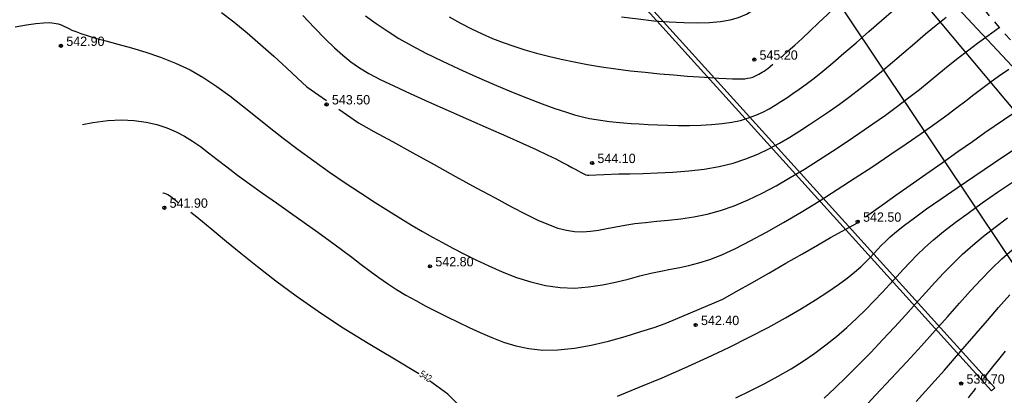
# Model space of a CAD drawing. Extents: x 0 to 370488, y 0 to 4202825.
# Tile 9 of 256: x 360174 to 360266, y 4200409 to 4200444. Entities that reach past the tile are written whole.
import ezdxf

# ---------------------------------------------------------------- set-up
doc = ezdxf.new("R2010")
doc.units = 0
doc.header["$LTSCALE"] = 0.5
doc.header["$MEASUREMENT"] = 0
doc.header["$PDMODE"] = 32
doc.header["$PDSIZE"] = 0.3
doc.linetypes.add('CONTI', pattern=[0])
doc.linetypes.add('Д_ТРОТ_ТРУБА', pattern=[3, 1.5, -1.5])
for name, color, linetype in [('(004) Точки рельефа', 7, 'Continuous'), ('(014) Водопровод', 5, 'ИК_Водопровод -------в--------'), ('(025) Дорога', 7, 'Continuous'), ('(040) Ограда', 7, 'Continuous'), ('GORIZDEFAULT', 32, 'CONTI'), ('PI_TTDEFAULT', 5, 'CONTI'), ('SIT_L0', 250, 'CONTI')]:
    doc.layers.add(name, color=color, linetype=linetype)
doc.layers.add('(032) Горизонтали утолщенные', color=32, linetype='Continuous', lineweight=30)
doc.styles.add('D-431', font='txt')
doc.styles.add('SHRFT', font='TXT', dxfattribs={"width": 0.875})
doc.styles.get("Standard").update_dxf_attribs({"font": 'isocpeur.ttf'})
doc.linetypes.add('ИК_Водопровод -------в--------', pattern='A,9,-0.6,["В",Standard,S=1.2,R=0,X=0,Y=-0.6],-1.2', length=10.8)
doc.linetypes.add('ОГРАДА_ГЛИН', pattern='A,4,["|",Standard,S=0.8,R=0,X=0,Y=-0.8],0.5,["|",Standard,S=0.8,R=0,X=0,Y=-0.8],3.5', length=8)

msp = doc.modelspace()

# ---------------------------------------------------------------- linework, layer by layer
at = {"layer": '(014) Водопровод', "flags": 128}
msp.add_lwpolyline([(360036.438, 4200773.015), (360047.098, 4200750.311), (360089.76, 4200681.101), (360107.619, 4200655.796), (360141.826, 4200594.039), (360149.345, 4200579.998), (360206.507, 4200508.61), (360230.262, 4200479.387), (360306.281, 4200388.525), (360409.154, 4200291.553), (360456.114, 4200244.191), (360490.793, 4200199.337)], dxfattribs=at)
at = {"layer": '(025) Дорога', "linetype": 'Д_ТРОТ_ТРУБА', "flags": 128}
msp.add_lwpolyline([(360034.859, 4200791.392), (360036.733, 4200790.501), (360038.761, 4200786.553), (360042.501, 4200778.433), (360055.492, 4200753.988), (360078.803, 4200711.411), (360116.369, 4200649.915), (360150.8, 4200586.24), (360165.682, 4200563.025), (360179.515, 4200545.24), (360209.989, 4200509.461), (360265.27, 4200443.63), (360306.026, 4200398.778), (360384.565, 4200319.74), (360425.367, 4200280.592), (360454.087, 4200253.775), (360461.596, 4200243.167), (360473.356, 4200225.782), (360486.072, 4200211.833), (360495.233, 4200201.295)], dxfattribs=at)
at = {"layer": '(032) Горизонтали утолщенные', "color": 32}
for points in [[(360200.1, 4200444.75, 544), (360201.19, 4200443.6, 544), (360202.19, 4200442.59, 544), (360203.05, 4200441.74, 544), (360203.84, 4200441.03, 544), (360204.6, 4200440.42, 544), (360205.4, 4200439.87, 544), (360206.29, 4200439.33, 544), (360207.34, 4200438.78, 544), (360208.61, 4200438.17, 544), (360210.14, 4200437.46, 544), (360211.86, 4200436.68, 544), (360213.71, 4200435.86, 544), (360215.59, 4200435.03, 544), (360217.43, 4200434.22, 544), (360219.15, 4200433.46, 544), (360220.68, 4200432.78, 544), (360221.94, 4200432.2, 544), (360222.97, 4200431.72, 544), (360223.78, 4200431.32, 544), (360224.41, 4200431, 544), (360224.91, 4200430.74, 544), (360225.29, 4200430.53, 544), (360225.6, 4200430.36, 544), (360225.86, 4200430.21, 544), (360226.08, 4200430.09, 544), (360226.28, 4200429.98, 544), (360226.45, 4200429.91, 544), (360226.6, 4200429.85, 544), (360226.74, 4200429.81, 544), (360226.88, 4200429.79, 544), (360229.67, 4200429.92, 544), (360230.71, 4200429.94, 544), (360231.94, 4200429.97, 544), (360233.29, 4200430.01, 544), (360234.74, 4200430.09, 544), (360236.21, 4200430.2, 544), (360237.67, 4200430.37, 544), (360239.07, 4200430.61, 544), (360240.36, 4200430.93, 544), (360241.56, 4200431.32, 544), (360242.67, 4200431.77, 544), (360243.72, 4200432.26, 544), (360244.71, 4200432.8, 544), (360245.67, 4200433.37, 544), (360246.61, 4200433.96, 544), (360247.53, 4200434.56, 544), (360248.46, 4200435.17, 544), (360249.39, 4200435.81, 544), (360250.33, 4200436.47, 544), (360251.28, 4200437.17, 544), (360252.25, 4200437.91, 544), (360253.25, 4200438.7, 544), (360254.27, 4200439.53, 544), (360255.3, 4200440.4, 544), (360256.35, 4200441.28, 544), (360257.38, 4200442.17, 544), (360258.39, 4200443.03, 544), (360259.38, 4200443.85, 544), (360260.32, 4200444.61, 544)], [(360229.56, 4200409.11, 542), (360231.59, 4200409.94, 542), (360233.72, 4200410.83, 542), (360235.86, 4200411.76, 542), (360237.97, 4200412.72, 542), (360239.98, 4200413.67, 542), (360241.87, 4200414.62, 542), (360243.64, 4200415.55, 542), (360245.27, 4200416.45, 542), (360246.76, 4200417.32, 542), (360248.08, 4200418.13, 542), (360249.24, 4200418.88, 542), (360250.22, 4200419.56, 542), (360251.05, 4200420.17, 542), (360251.74, 4200420.72, 542), (360252.31, 4200421.23, 542), (360252.79, 4200421.68, 542), (360253.2, 4200422.1, 542), (360253.56, 4200422.49, 542), (360253.89, 4200422.85, 542), (360254.23, 4200423.21, 542), (360254.62, 4200423.6, 542), (360255.08, 4200424.03, 542), (360255.67, 4200424.52, 542), (360256.41, 4200425.11, 542), (360257.34, 4200425.81, 542), (360258.48, 4200426.64, 542), (360259.83, 4200427.58, 542), (360261.33, 4200428.63, 542), (360262.98, 4200429.75, 542), (360264.73, 4200430.93, 542), (360266.55, 4200432.14, 542)], [(360188.49, 4200427.19, 542), (360188.41, 4200427.25, 542), (360188.34, 4200427.3, 542), (360188.17, 4200427.44, 542), (360188.02, 4200427.56, 542), (360187.88, 4200427.68, 542), (360187.74, 4200427.78, 542), (360187.61, 4200427.87, 542), (360187.48, 4200427.95, 542), (360187.34, 4200428.02, 542), (360187.19, 4200428.08, 542), (360187.03, 4200428.13, 542), (360186.987, 4200428.139, 542)], [(360203.71, 4200415.58, 542), (360201.53, 4200417.02, 542), (360199.48, 4200418.46, 542), (360197.58, 4200419.87, 542), (360195.85, 4200421.21, 542), (360194.31, 4200422.46, 542), (360192.95, 4200423.57, 542), (360191.81, 4200424.53, 542), (360190.9, 4200425.28, 542), (360190.18, 4200425.87, 542), (360189.61, 4200426.32, 542)], [(360257.51, 4200408.61, 540), (360258.37, 4200409.56, 540), (360259.24, 4200410.53, 540), (360260.14, 4200411.54, 540), (360261.09, 4200412.62, 540), (360262.08, 4200413.78, 540), (360263.11, 4200414.98, 540), (360264.17, 4200416.2, 540), (360265.22, 4200417.41, 540), (360266.27, 4200418.58, 540)], [(360210.97, 4200411.18, 542), (360208.68, 4200412.58, 542), (360206.21, 4200414.05, 542), (360203.71, 4200415.58, 542)], [(360215.18, 4200407.15, 542), (360214.8, 4200408.16, 542), (360213.67, 4200409.29, 542), (360211.97, 4200410.54, 542)]]:
    msp.add_polyline3d(points, dxfattribs=at)
at = {"layer": '(040) Ограда', "linetype": 'ОГРАДА_ГЛИН', "flags": 128}
msp.add_lwpolyline([(360140.403, 4200540.738), (360188.33, 4200491.65), (360223.715, 4200455.409), (360264.851, 4200409.871)], dxfattribs=at)
at = {"layer": '(040) Ограда', "flags": 128}
msp.add_lwpolyline([(360140.116, 4200540.458), (360188.044, 4200491.371), (360223.423, 4200455.135), (360264.554, 4200409.603)], dxfattribs=at)
at = {"linetype": 'Continuous', "elevation": 1.643}
msp.add_lwpolyline([(359968.105, 4200751.148), (360144.875, 4200568.598), (360208.905, 4200501.768), (360248.135, 4200449.088), (360280.365, 4200400.868), (360329.345, 4200345.008), (360410.625, 4200285.188), (360473.125, 4200218.998), (360491.256, 4200199.541)], dxfattribs=at)
at = {"linetype": 'Continuous'}
msp.add_lwpolyline([(360264.851, 4200409.871), (360264.554, 4200409.603)], dxfattribs=at)
at = {"layer": 'GORIZDEFAULT', "color": 32}
for points in [[(360229.93, 4200444.65, 545.5), (360231.47, 4200444.44, 545.5), (360232.96, 4200444.27, 545.5), (360234.39, 4200444.16, 545.5), (360235.75, 4200444.09, 545.5), (360237.02, 4200444.07, 545.5), (360238.17, 4200444.1, 545.5), (360239.2, 4200444.2, 545.5), (360240.09, 4200444.35, 545.5), (360240.88, 4200444.58, 545.5), (360241.61, 4200444.9, 545.5), (360242.31, 4200445.32, 545.5), (360243.04, 4200445.85, 545.5), (360243.82, 4200446.52, 545.5), (360244.71, 4200447.34, 545.5), (360245.73, 4200448.31, 545.5), (360246.86, 4200449.41, 545.5), (360248.07, 4200450.6, 545.5), (360249.32, 4200451.85, 545.5), (360250.57, 4200453.13, 545.5), (360251.79, 4200454.41, 545.5), (360252.96, 4200455.65, 545.5), (360254.03, 4200456.83, 545.5), (360254.11, 4200456.92, 545.5)], [(360244.82, 4200440.81, 545), (360244.91, 4200440.88, 545), (360244.99, 4200440.96, 545), (360245.53, 4200441.44, 545), (360246.14, 4200441.99, 545), (360246.83, 4200442.62, 545), (360247.57, 4200443.32, 545), (360248.37, 4200444.07, 545), (360249.2, 4200444.86, 545), (360250.06, 4200445.69, 545), (360250.94, 4200446.55, 545), (360251.84, 4200447.44, 545), (360252.75, 4200448.38, 545), (360253.69, 4200449.35, 545), (360254.65, 4200450.37, 545), (360255.64, 4200451.45, 545), (360256.65, 4200452.59, 545), (360257.209, 4200453.229, 545)], [(360192.48, 4200445.05, 543.5), (360193.65, 4200444.16, 543.5), (360194.89, 4200443.14, 543.5), (360196.15, 4200442.05, 543.5), (360197.39, 4200440.94, 543.5), (360198.56, 4200439.87, 543.5), (360199.6, 4200438.9, 543.5), (360200.48, 4200438.07, 543.5), (360202.32, 4200436.79, 543.5)], [(360205.98, 4200444.74, 544.5), (360206.95, 4200444.01, 544.5), (360207.98, 4200443.31, 544.5), (360209.08, 4200442.62, 544.5), (360210.28, 4200441.94, 544.5), (360211.62, 4200441.24, 544.5), (360213.11, 4200440.51, 544.5), (360214.71, 4200439.76, 544.5), (360216.36, 4200439.02, 544.5), (360218.02, 4200438.3, 544.5), (360219.63, 4200437.62, 544.5), (360221.14, 4200437.02, 544.5), (360222.5, 4200436.49, 544.5), (360223.67, 4200436.06, 544.5), (360224.67, 4200435.73, 544.5), (360225.53, 4200435.47, 544.5), (360226.27, 4200435.27, 544.5), (360226.94, 4200435.12, 544.5), (360227.56, 4200435.01, 544.5), (360228.17, 4200434.92, 544.5), (360228.79, 4200434.84, 544.5), (360229.43, 4200434.77, 544.5), (360230.11, 4200434.71, 544.5), (360230.83, 4200434.65, 544.5), (360231.59, 4200434.6, 544.5), (360232.42, 4200434.56, 544.5), (360233.31, 4200434.52, 544.5), (360234.26, 4200434.49, 544.5), (360235.27, 4200434.47, 544.5), (360236.3, 4200434.46, 544.5), (360237.34, 4200434.48, 544.5), (360238.36, 4200434.54, 544.5), (360239.33, 4200434.63, 544.5), (360240.24, 4200434.76, 544.5)], [(360240.24, 4200434.76, 544.5), (360241.07, 4200434.94, 544.5), (360241.82, 4200435.16, 544.5), (360242.51, 4200435.42, 544.5), (360243.14, 4200435.71, 544.5), (360243.74, 4200436.03, 544.5), (360244.3, 4200436.36, 544.5), (360244.85, 4200436.7, 544.5), (360245.4, 4200437.06, 544.5), (360245.97, 4200437.44, 544.5), (360246.56, 4200437.86, 544.5), (360247.22, 4200438.34, 544.5), (360247.94, 4200438.9, 544.5), (360248.76, 4200439.56, 544.5), (360249.69, 4200440.33, 544.5), (360250.74, 4200441.23, 544.5), (360251.88, 4200442.21, 544.5), (360253.06, 4200443.25, 544.5), (360254.25, 4200444.29, 544.5), (360255.4, 4200445.3, 544.5)], [(360173.19, 4200443.7, 543), (360174.25, 4200443.9, 543), (360175.12, 4200444.02, 543), (360175.83, 4200444.08, 543), (360176.39, 4200444.09, 543), (360176.84, 4200444.05, 543), (360177.19, 4200443.98, 543), (360177.48, 4200443.88, 543), (360177.73, 4200443.77, 543), (360177.95, 4200443.66, 543), (360178.19, 4200443.53, 543), (360178.48, 4200443.4, 543), (360178.84, 4200443.25, 543), (360179.31, 4200443.08, 543), (360179.92, 4200442.88, 543), (360180.7, 4200442.65, 543), (360181.67, 4200442.39, 543), (360182.8, 4200442.09, 543), (360184.06, 4200441.74, 543), (360185.41, 4200441.32, 543), (360186.79, 4200440.85, 543), (360188.18, 4200440.29, 543), (360189.54, 4200439.66, 543), (360190.82, 4200438.93, 543), (360192.06, 4200438.12, 543), (360193.26, 4200437.25, 543), (360194.46, 4200436.31, 543), (360195.68, 4200435.33, 543), (360196.94, 4200434.31, 543), (360198.26, 4200433.26, 543), (360199.66, 4200432.2, 543), (360201.12, 4200431.14, 543), (360202.6, 4200430.1, 543), (360204.07, 4200429.1, 543), (360205.5, 4200428.14, 543), (360206.87, 4200427.25, 543), (360208.13, 4200426.45, 543), (360209.27, 4200425.74, 543), (360210.32, 4200425.1, 543), (360211.29, 4200424.53, 543), (360212.23, 4200424, 543), (360213.17, 4200423.49, 543), (360214.14, 4200422.98, 543), (360215.18, 4200422.45, 543), (360216.3, 4200421.88, 543), (360217.5, 4200421.31, 543), (360218.77, 4200420.75, 543), (360220.09, 4200420.23, 543), (360221.44, 4200419.8, 543), (360222.8, 4200419.47, 543), (360224.17, 4200419.27, 543), (360225.52, 4200419.23, 543), (360226.84, 4200419.33, 543), (360228.13, 4200419.52, 543), (360229.36, 4200419.77, 543), (360230.54, 4200420.06, 543), (360231.65, 4200420.36, 543), (360232.68, 4200420.61, 543), (360233.62, 4200420.82, 543), (360234.5, 4200420.99, 543), (360235.37, 4200421.15, 543), (360236.24, 4200421.34, 543), (360237.17, 4200421.58, 543), (360238.18, 4200421.91, 543), (360239.31, 4200422.35, 543), (360240.58, 4200422.94, 543), (360241.98, 4200423.64, 543), (360243.49, 4200424.46, 543), (360245.08, 4200425.37, 543), (360246.73, 4200426.35, 543), (360248.42, 4200427.38, 543), (360250.11, 4200428.46, 543), (360251.8, 4200429.55, 543), (360253.45, 4200430.63, 543), (360255.05, 4200431.7, 543), (360256.56, 4200432.74, 543), (360257.96, 4200433.72, 543), (360259.24, 4200434.62, 543), (360260.36, 4200435.43, 543), (360261.32, 4200436.15, 543), (360262.15, 4200436.78, 543), (360262.91, 4200437.36, 543), (360263.64, 4200437.91, 543), (360264.39, 4200438.47, 543), (360265.21, 4200439.07, 543), (360266.16, 4200439.74, 543)], [(360213.81, 4200444.64, 545), (360214.87, 4200444.05, 545), (360215.88, 4200443.52, 545), (360216.87, 4200443.04, 545), (360217.85, 4200442.62, 545), (360218.84, 4200442.23, 545), (360219.84, 4200441.88, 545), (360220.88, 4200441.55, 545), (360221.96, 4200441.24, 545), (360223.09, 4200440.95, 545), (360224.27, 4200440.67, 545), (360225.49, 4200440.42, 545), (360226.75, 4200440.18, 545), (360228.05, 4200439.96, 545), (360229.39, 4200439.77, 545), (360230.77, 4200439.59, 545), (360232.15, 4200439.44, 545), (360233.52, 4200439.31, 545), (360234.83, 4200439.19, 545), (360236.07, 4200439.09, 545), (360237.2, 4200439.01, 545), (360238.2, 4200438.95, 545), (360239.04, 4200438.89, 545), (360239.73, 4200438.85, 545), (360240.3, 4200438.83, 545), (360240.77, 4200438.82, 545), (360241.15, 4200438.82, 545), (360241.46, 4200438.84, 545), (360241.73, 4200438.88, 545)], [(360203.47, 4200435.99, 543.5), (360205.31, 4200434.71, 543.5), (360206.76, 4200433.91, 543.5), (360208.48, 4200432.96, 543.5), (360210.38, 4200431.91, 543.5), (360212.38, 4200430.8, 543.5), (360214.4, 4200429.69, 543.5), (360216.33, 4200428.63, 543.5), (360218.1, 4200427.67, 543.5), (360219.64, 4200426.84, 543.5), (360220.96, 4200426.16, 543.5), (360222.1, 4200425.6, 543.5), (360223.09, 4200425.17, 543.5), (360223.97, 4200424.85, 543.5), (360224.77, 4200424.64, 543.5), (360225.52, 4200424.53, 543.5), (360226.26, 4200424.51, 543.5), (360227.01, 4200424.56, 543.5), (360227.77, 4200424.66, 543.5), (360228.56, 4200424.81, 543.5), (360229.38, 4200424.97, 543.5), (360230.24, 4200425.13, 543.5), (360231.17, 4200425.27, 543.5), (360232.16, 4200425.38, 543.5), (360233.22, 4200425.48, 543.5), (360234.33, 4200425.58, 543.5), (360235.49, 4200425.71, 543.5), (360236.69, 4200425.89, 543.5), (360237.93, 4200426.14, 543.5), (360239.19, 4200426.48, 543.5), (360240.47, 4200426.93, 543.5), (360241.77, 4200427.48, 543.5), (360243.08, 4200428.11, 543.5), (360244.4, 4200428.82, 543.5), (360245.72, 4200429.58, 543.5), (360247.04, 4200430.38, 543.5), (360248.36, 4200431.21, 543.5), (360249.67, 4200432.05, 543.5), (360250.96, 4200432.9, 543.5), (360252.22, 4200433.76, 543.5), (360253.44, 4200434.61, 543.5), (360254.62, 4200435.44, 543.5), (360255.75, 4200436.27, 543.5), (360256.81, 4200437.07, 543.5), (360257.8, 4200437.84, 543.5), (360258.73, 4200438.59, 543.5), (360259.63, 4200439.32, 543.5), (360260.51, 4200440.04, 543.5), (360261.39, 4200440.75, 543.5), (360262.29, 4200441.46, 543.5), (360263.24, 4200442.17, 543.5), (360264.23, 4200442.89, 543.5), (360265.27, 4200443.63, 543.5)], [(360241.73, 4200438.88, 545), (360241.97, 4200438.93, 545), (360242.2, 4200438.99, 545), (360242.4, 4200439.07, 545), (360242.59, 4200439.16, 545), (360242.77, 4200439.25, 545), (360242.93, 4200439.35, 545), (360243.1, 4200439.45, 545), (360243.26, 4200439.56, 545), (360243.42, 4200439.67, 545), (360243.61, 4200439.81, 545), (360243.83, 4200439.98, 545), (360244.1, 4200440.19, 545)], [(360252.76, 4200425.89, 542.5), (360254.46, 4200427.13, 542.5), (360255.6, 4200427.93, 542.5), (360256.94, 4200428.87, 542.5), (360258.41, 4200429.91, 542.5), (360259.92, 4200430.97, 542.5), (360261.4, 4200432.01, 542.5), (360262.77, 4200432.97, 542.5), (360263.94, 4200433.8, 542.5), (360269.07, 4200437.3, 542.5)], [(360179.47, 4200434.543, 542.5), (360180.45, 4200434.74, 542.5), (360181.85, 4200434.92, 542.5), (360183.14, 4200434.98, 542.5), (360184.33, 4200434.92, 542.5), (360185.43, 4200434.78, 542.5), (360186.44, 4200434.54, 542.5), (360187.37, 4200434.24, 542.5), (360188.23, 4200433.87, 542.5), (360189.02, 4200433.46, 542.5), (360189.78, 4200433, 542.5), (360190.52, 4200432.48, 542.5), (360191.28, 4200431.91, 542.5), (360192.09, 4200431.28, 542.5), (360192.98, 4200430.58, 542.5), (360193.98, 4200429.82, 542.5), (360195.1, 4200428.99, 542.5), (360196.33, 4200428.11, 542.5), (360197.62, 4200427.2, 542.5), (360198.94, 4200426.28, 542.5), (360200.24, 4200425.36, 542.5), (360201.5, 4200424.47, 542.5), (360202.67, 4200423.63, 542.5), (360203.72, 4200422.85, 542.5), (360204.68, 4200422.12, 542.5), (360205.57, 4200421.45, 542.5), (360206.4, 4200420.82, 542.5), (360207.21, 4200420.22, 542.5), (360208.02, 4200419.65, 542.5), (360208.86, 4200419.11, 542.5), (360209.74, 4200418.57, 542.5), (360210.66, 4200418.05, 542.5), (360211.61, 4200417.54, 542.5), (360212.6, 4200417.04, 542.5), (360213.61, 4200416.54, 542.5), (360214.64, 4200416.04, 542.5), (360215.67, 4200415.55, 542.5), (360216.71, 4200415.06, 542.5), (360217.78, 4200414.59, 542.5), (360218.88, 4200414.17, 542.5), (360220.03, 4200413.82, 542.5), (360221.26, 4200413.56, 542.5), (360222.57, 4200413.42, 542.5), (360223.98, 4200413.43, 542.5), (360225.51, 4200413.59, 542.5), (360227.1, 4200413.88, 542.5), (360228.7, 4200414.26, 542.5), (360230.26, 4200414.7, 542.5), (360231.73, 4200415.15, 542.5), (360233.06, 4200415.58, 542.5), (360234.18, 4200415.96, 542.5), (360239.42, 4200418.2, 542.5), (360240.67, 4200418.9, 542.5), (360242.13, 4200419.73, 542.5), (360243.7, 4200420.62, 542.5), (360245.3, 4200421.55, 542.5), (360246.86, 4200422.44, 542.5), (360248.28, 4200423.26, 542.5), (360249.48, 4200423.95, 542.5), (360252.01, 4200425.35, 542.5), (360252.03, 4200425.36, 542.5)], [(360240.63, 4200408.95, 541.5), (360242.02, 4200409.62, 541.5), (360243.34, 4200410.28, 541.5), (360244.59, 4200410.97, 541.5), (360245.79, 4200411.66, 541.5), (360246.93, 4200412.38, 541.5), (360248.02, 4200413.12, 541.5), (360249.06, 4200413.9, 541.5), (360250.06, 4200414.7, 541.5), (360251.01, 4200415.53, 541.5), (360251.92, 4200416.37, 541.5), (360252.78, 4200417.21, 541.5), (360253.58, 4200418.04, 541.5), (360254.34, 4200418.84, 541.5), (360255.04, 4200419.6, 541.5), (360255.68, 4200420.32, 541.5), (360256.31, 4200421, 541.5), (360256.93, 4200421.67, 541.5), (360257.59, 4200422.34, 541.5), (360258.31, 4200423.03, 541.5), (360259.12, 4200423.75, 541.5), (360260.06, 4200424.52, 541.5), (360261.15, 4200425.36, 541.5), (360262.36, 4200426.26, 541.5), (360263.69, 4200427.21, 541.5), (360265.12, 4200428.2, 541.5), (360266.61, 4200429.21, 541.5)], [(360248.89, 4200408.92, 541), (360249.9, 4200409.85, 541), (360250.98, 4200410.9, 541), (360252.1, 4200412.03, 541), (360253.25, 4200413.2, 541), (360254.38, 4200414.4, 541), (360255.48, 4200415.58, 541), (360256.52, 4200416.72, 541), (360257.48, 4200417.78, 541), (360258.38, 4200418.79, 541), (360259.24, 4200419.74, 541), (360260.09, 4200420.65, 541), (360260.95, 4200421.53, 541), (360261.84, 4200422.39, 541), (360262.79, 4200423.24, 541), (360263.81, 4200424.09, 541), (360264.9, 4200424.94, 541), (360266.05, 4200425.8, 541)], [(360252.29, 4200407.68, 540.5), (360253.71, 4200409.19, 540.5), (360255.17, 4200410.75, 540.5), (360256.62, 4200412.32, 540.5), (360258, 4200413.83, 540.5), (360259.27, 4200415.25, 540.5), (360260.45, 4200416.58, 540.5), (360261.56, 4200417.81, 540.5), (360262.59, 4200418.96, 540.5), (360263.59, 4200420.04, 540.5), (360264.56, 4200421.03, 540.5), (360265.51, 4200421.96, 540.5), (360266.47, 4200422.82, 540.5)], [(360263.79, 4200410.72, 539.5), (360264.21, 4200411.26, 539.5), (360264.69, 4200411.86, 539.5), (360265.23, 4200412.55, 539.5), (360265.85, 4200413.32, 539.5)], [(360262.41, 4200408.96, 539.5), (360262.69, 4200409.32, 539.5), (360262.89, 4200409.57, 539.5), (360263.1, 4200409.84, 539.5)]]:
    msp.add_polyline3d(points, dxfattribs=at)
at = {"layer": 'PI_TTDEFAULT', "color": 5}
for p in [(360177.46, 4200441.92, 542.9), (360242.35, 4200440.63, 545.2), (360202.32, 4200436.43, 543.5), (360227.17, 4200430.94, 544.1), (360187.14, 4200426.75, 541.9), (360252.03, 4200425.45, 542.5), (360212, 4200421.26, 542.8), (360236.86, 4200415.77, 542.4), (360261.71, 4200410.28, 539.7)]:
    msp.add_point(p, dxfattribs=at)
at = {"layer": 'SIT_L0', "color": 250}
msp.add_line((360209.175, 4200501.673), (360282.607, 4200422.648), dxfattribs=at)

# ---------------------------------------------------------------- texts
at = {"layer": '(004) Точки рельефа', "style": 'D-431'}
for s, p in [('542.90', (360177.96, 4200441.91)), ('545.20', (360242.84, 4200440.62)), ('543.50', (360202.82, 4200436.43)), ('544.10', (360227.67, 4200430.94)), ('541.90', (360187.63, 4200426.75)), ('542.50', (360252.53, 4200425.44)), ('542.80', (360212.5, 4200421.26)), ('542.40', (360237.36, 4200415.76)), ('539.70', (360262.21, 4200410.27))]:
    msp.add_text(s, height=0.875, dxfattribs=at).set_placement(p)
at = {"layer": '(032) Горизонтали утолщенные', "color": 32, "style": 'SHRFT', "width": 0.75}
msp.add_text('542', height=0.6562, rotation=327.10209, dxfattribs=at).set_placement((360210.945, 4200411.007, 542))

doc.saveas('drawing.dxf')
